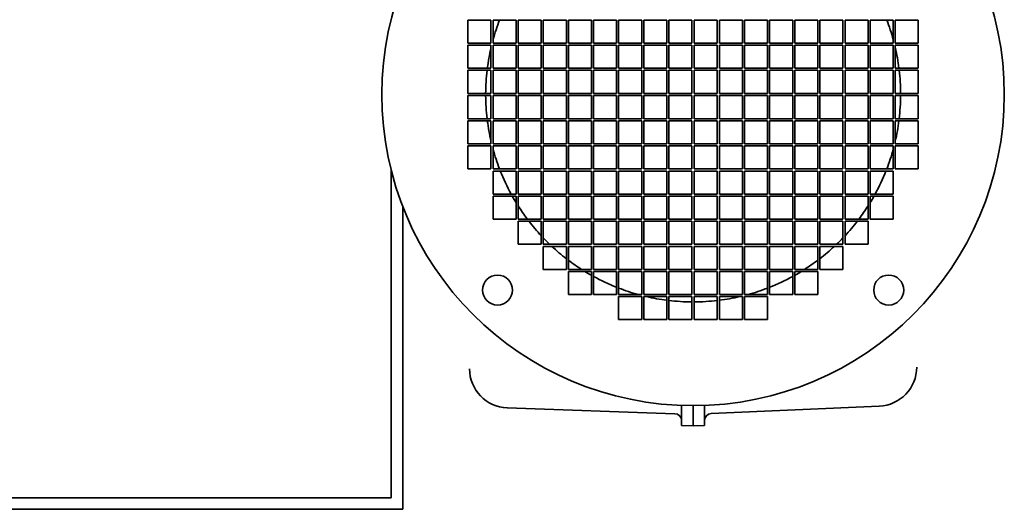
# Model space of a CAD drawing. Header units: millimetres. Extents: x 433 to 1247, y 119 to 1069.
# Tile 2 of 5: x 820 to 1247, y 119 to 331. Entities that reach past the tile are written whole.
import ezdxf

# ---------------------------------------------------------------- set-up
doc = ezdxf.new("R2010")
doc.units = ezdxf.units.MM
doc.header["$LTSCALE"] = 4
doc.layers.add('Krawędzie widoczne(ISO)', color=7, linetype='Continuous', lineweight=35, true_color=0x262659)

msp = doc.modelspace()

# ---------------------------------------------------------------- linework, layer by layer
at = {"layer": 'Krawędzie widoczne(ISO)'}
for p, q in [((1014.3, 321.12), (1014.3, 331.12)), ((1014.3, 331.12), (1024.3, 331.12)), ((1024.3, 331.12), (1024.3, 321.12)), ((1025.2, 321.12), (1025.2, 331.12)), ((1025.2, 331.12), (1035.2, 331.12)), ((1035.2, 331.12), (1035.2, 321.12)), ((1036.1, 321.12), (1036.1, 331.12)), ((1036.1, 331.12), (1046.1, 331.12)), ((1046.1, 331.12), (1046.1, 321.12)), ((1047, 321.12), (1047, 331.12)), ((1047, 331.12), (1057, 331.12)), ((1057, 331.12), (1057, 321.12)), ((1057.9, 321.12), (1057.9, 331.12)), ((1057.9, 331.12), (1067.9, 331.12)), ((1067.9, 331.12), (1067.9, 321.12)), ((1068.8, 321.12), (1068.8, 331.12)), ((1068.8, 331.12), (1078.8, 331.12)), ((1078.8, 331.12), (1078.8, 321.12)), ((1079.7, 321.12), (1079.7, 331.12)), ((1079.7, 331.12), (1089.7, 331.12)), ((1089.7, 331.12), (1089.7, 321.12)), ((1090.6, 321.12), (1090.6, 331.12)), ((1090.6, 331.12), (1100.6, 331.12)), ((1100.6, 331.12), (1100.6, 321.12)), ((1101.5, 321.12), (1101.5, 331.12)), ((1101.5, 331.12), (1111.5, 331.12)), ((1111.5, 331.12), (1111.5, 321.12)), ((1112.5, 321.12), (1112.5, 331.12)), ((1112.5, 331.12), (1122.5, 331.12)), ((1122.5, 331.12), (1122.5, 321.12)), ((1123.4, 321.12), (1123.4, 331.12)), ((1123.4, 331.12), (1133.4, 331.12)), ((1133.4, 331.12), (1133.4, 321.12)), ((1134.3, 321.12), (1134.3, 331.12)), ((1134.3, 331.12), (1144.3, 331.12)), ((1144.3, 331.12), (1144.3, 321.12)), ((1145.2, 321.12), (1145.2, 331.12)), ((1145.2, 331.12), (1155.2, 331.12)), ((1155.2, 331.12), (1155.2, 321.12)), ((1156.1, 321.12), (1156.1, 331.12)), ((1156.1, 331.12), (1166.1, 331.12)), ((1166.1, 331.12), (1166.1, 321.12)), ((1167, 321.12), (1167, 331.12)), ((1167, 331.12), (1177, 331.12)), ((1177, 331.12), (1177, 321.12)), ((1177.9, 321.12), (1177.9, 331.12)), ((1177.9, 331.12), (1187.9, 331.12)), ((1187.9, 331.12), (1187.9, 321.12)), ((1188.8, 321.12), (1188.8, 331.12)), ((1188.8, 331.12), (1198.8, 331.12)), ((1198.8, 331.12), (1198.8, 321.12)), ((1199.7, 321.12), (1199.7, 331.12)), ((1199.7, 331.12), (1209.7, 331.12)), ((1209.7, 331.12), (1209.7, 321.12)), ((1024.3, 321.12), (1014.3, 321.12)), ((1035.2, 321.12), (1025.2, 321.12)), ((1046.1, 321.12), (1036.1, 321.12)), ((1057, 321.12), (1047, 321.12)), ((1067.9, 321.12), (1057.9, 321.12)), ((1078.8, 321.12), (1068.8, 321.12)), ((1089.7, 321.12), (1079.7, 321.12)), ((1100.6, 321.12), (1090.6, 321.12)), ((1111.5, 321.12), (1101.5, 321.12)), ((1122.5, 321.12), (1112.5, 321.12)), ((1133.4, 321.12), (1123.4, 321.12)), ((1144.3, 321.12), (1134.3, 321.12)), ((1155.2, 321.12), (1145.2, 321.12)), ((1166.1, 321.12), (1156.1, 321.12)), ((1177, 321.12), (1167, 321.12)), ((1187.9, 321.12), (1177.9, 321.12)), ((1198.8, 321.12), (1188.8, 321.12)), ((1209.7, 321.12), (1199.7, 321.12)), ((1014.3, 310.22), (1014.3, 320.22)), ((1014.3, 320.22), (1024.3, 320.22)), ((1024.3, 320.22), (1024.3, 310.22)), ((1025.2, 310.22), (1025.2, 320.22)), ((1025.2, 320.22), (1035.2, 320.22)), ((1035.2, 320.22), (1035.2, 310.22)), ((1036.1, 310.22), (1036.1, 320.22)), ((1036.1, 320.22), (1046.1, 320.22)), ((1046.1, 320.22), (1046.1, 310.22)), ((1047, 310.22), (1047, 320.22)), ((1047, 320.22), (1057, 320.22)), ((1057, 320.22), (1057, 310.22)), ((1057.9, 310.22), (1057.9, 320.22)), ((1057.9, 320.22), (1067.9, 320.22)), ((1067.9, 320.22), (1067.9, 310.22)), ((1068.8, 310.22), (1068.8, 320.22)), ((1068.8, 320.22), (1078.8, 320.22)), ((1078.8, 320.22), (1078.8, 310.22)), ((1079.7, 310.22), (1079.7, 320.22)), ((1079.7, 320.22), (1089.7, 320.22)), ((1089.7, 320.22), (1089.7, 310.22)), ((1090.6, 310.22), (1090.6, 320.22)), ((1090.6, 320.22), (1100.6, 320.22)), ((1100.6, 320.22), (1100.6, 310.22)), ((1101.5, 310.22), (1101.5, 320.22)), ((1101.5, 320.22), (1111.5, 320.22)), ((1111.5, 320.22), (1111.5, 310.22)), ((1112.5, 310.22), (1112.5, 320.22)), ((1112.5, 320.22), (1122.5, 320.22)), ((1122.5, 320.22), (1122.5, 310.22)), ((1123.4, 310.22), (1123.4, 320.22)), ((1123.4, 320.22), (1133.4, 320.22)), ((1133.4, 320.22), (1133.4, 310.22)), ((1134.3, 310.22), (1134.3, 320.22)), ((1134.3, 320.22), (1144.3, 320.22)), ((1144.3, 320.22), (1144.3, 310.22)), ((1145.2, 310.22), (1145.2, 320.22)), ((1145.2, 320.22), (1155.2, 320.22)), ((1155.2, 320.22), (1155.2, 310.22)), ((1156.1, 310.22), (1156.1, 320.22)), ((1156.1, 320.22), (1166.1, 320.22)), ((1166.1, 320.22), (1166.1, 310.22)), ((1167, 310.22), (1167, 320.22)), ((1167, 320.22), (1177, 320.22)), ((1177, 320.22), (1177, 310.22)), ((1177.9, 310.22), (1177.9, 320.22)), ((1177.9, 320.22), (1187.9, 320.22)), ((1187.9, 320.22), (1187.9, 310.22)), ((1188.8, 310.22), (1188.8, 320.22)), ((1188.8, 320.22), (1198.8, 320.22)), ((1198.8, 320.22), (1198.8, 310.22)), ((1199.7, 320.22), (1209.7, 320.22)), ((1199.7, 310.22), (1199.7, 320.22)), ((1209.7, 320.22), (1209.7, 310.22)), ((1024.3, 310.22), (1014.3, 310.22)), ((1014.3, 299.32), (1014.3, 309.32)), ((1014.3, 309.32), (1024.3, 309.32)), ((1024.3, 309.32), (1024.3, 299.32)), ((1035.2, 310.22), (1025.2, 310.22)), ((1025.2, 299.32), (1025.2, 309.32)), ((1025.2, 309.32), (1035.2, 309.32)), ((1035.2, 309.32), (1035.2, 299.32)), ((1046.1, 310.22), (1036.1, 310.22)), ((1036.1, 299.32), (1036.1, 309.32)), ((1036.1, 309.32), (1046.1, 309.32)), ((1046.1, 309.32), (1046.1, 299.32)), ((1057, 310.22), (1047, 310.22)), ((1047, 299.32), (1047, 309.32)), ((1047, 309.32), (1057, 309.32)), ((1057, 309.32), (1057, 299.32)), ((1067.9, 310.22), (1057.9, 310.22)), ((1057.9, 299.32), (1057.9, 309.32)), ((1057.9, 309.32), (1067.9, 309.32)), ((1067.9, 309.32), (1067.9, 299.32)), ((1078.8, 310.22), (1068.8, 310.22)), ((1068.8, 299.32), (1068.8, 309.32)), ((1068.8, 309.32), (1078.8, 309.32)), ((1078.8, 309.32), (1078.8, 299.32)), ((1089.7, 310.22), (1079.7, 310.22)), ((1079.7, 299.32), (1079.7, 309.32)), ((1079.7, 309.32), (1089.7, 309.32)), ((1089.7, 309.32), (1089.7, 299.32)), ((1100.6, 310.22), (1090.6, 310.22)), ((1090.6, 299.32), (1090.6, 309.32)), ((1090.6, 309.32), (1100.6, 309.32)), ((1100.6, 309.32), (1100.6, 299.32)), ((1111.5, 310.22), (1101.5, 310.22)), ((1101.5, 299.32), (1101.5, 309.32)), ((1101.5, 309.32), (1111.5, 309.32)), ((1111.5, 309.32), (1111.5, 299.32)), ((1122.5, 310.22), (1112.5, 310.22)), ((1112.5, 299.32), (1112.5, 309.32)), ((1112.5, 309.32), (1122.5, 309.32)), ((1122.5, 309.32), (1122.5, 299.32)), ((1133.4, 310.22), (1123.4, 310.22)), ((1123.4, 299.32), (1123.4, 309.32)), ((1123.4, 309.32), (1133.4, 309.32)), ((1133.4, 309.32), (1133.4, 299.32)), ((1144.3, 310.22), (1134.3, 310.22)), ((1134.3, 309.32), (1144.3, 309.32)), ((1134.3, 299.32), (1134.3, 309.32)), ((1144.3, 309.32), (1144.3, 299.32)), ((1155.2, 310.22), (1145.2, 310.22)), ((1145.2, 299.32), (1145.2, 309.32)), ((1145.2, 309.32), (1155.2, 309.32)), ((1155.2, 309.32), (1155.2, 299.32)), ((1166.1, 310.22), (1156.1, 310.22)), ((1156.1, 309.32), (1166.1, 309.32)), ((1156.1, 299.32), (1156.1, 309.32)), ((1166.1, 309.32), (1166.1, 299.32)), ((1177, 310.22), (1167, 310.22)), ((1167, 299.32), (1167, 309.32)), ((1167, 309.32), (1177, 309.32)), ((1177, 309.32), (1177, 299.32)), ((1187.9, 310.22), (1177.9, 310.22)), ((1177.9, 299.32), (1177.9, 309.32)), ((1177.9, 309.32), (1187.9, 309.32)), ((1187.9, 309.32), (1187.9, 299.32)), ((1198.8, 310.22), (1188.8, 310.22)), ((1188.8, 299.32), (1188.8, 309.32)), ((1188.8, 309.32), (1198.8, 309.32)), ((1198.8, 309.32), (1198.8, 299.32)), ((1209.7, 310.22), (1199.7, 310.22)), ((1199.7, 309.32), (1209.7, 309.32)), ((1199.7, 299.32), (1199.7, 309.32)), ((1209.7, 309.32), (1209.7, 299.32)), ((1024.3, 299.32), (1014.3, 299.32)), ((1035.2, 299.32), (1025.2, 299.32)), ((1046.1, 299.32), (1036.1, 299.32)), ((1057, 299.32), (1047, 299.32)), ((1067.9, 299.32), (1057.9, 299.32)), ((1078.8, 299.32), (1068.8, 299.32)), ((1089.7, 299.32), (1079.7, 299.32)), ((1100.6, 299.32), (1090.6, 299.32)), ((1111.5, 299.32), (1101.5, 299.32)), ((1122.5, 299.32), (1112.5, 299.32)), ((1133.4, 299.32), (1123.4, 299.32)), ((1144.3, 299.32), (1134.3, 299.32)), ((1155.2, 299.32), (1145.2, 299.32)), ((1166.1, 299.32), (1156.1, 299.32)), ((1177, 299.32), (1167, 299.32)), ((1187.9, 299.32), (1177.9, 299.32)), ((1198.8, 299.32), (1188.8, 299.32)), ((1209.7, 299.32), (1199.7, 299.32)), ((1014.3, 288.32), (1014.3, 298.32)), ((1014.3, 298.32), (1024.3, 298.32)), ((1024.3, 298.32), (1024.3, 288.32)), ((1025.2, 298.32), (1035.2, 298.32)), ((1025.2, 288.32), (1025.2, 298.32)), ((1035.2, 298.32), (1035.2, 288.32)), ((1036.1, 298.32), (1046.1, 298.32)), ((1036.1, 288.32), (1036.1, 298.32)), ((1046.1, 298.32), (1046.1, 288.32)), ((1047, 298.32), (1057, 298.32)), ((1047, 288.32), (1047, 298.32)), ((1057, 298.32), (1057, 288.32)), ((1057.9, 288.32), (1057.9, 298.32)), ((1057.9, 298.32), (1067.9, 298.32)), ((1067.9, 298.32), (1067.9, 288.32)), ((1068.8, 298.32), (1078.8, 298.32)), ((1068.8, 288.32), (1068.8, 298.32)), ((1078.8, 298.32), (1078.8, 288.32)), ((1079.7, 288.32), (1079.7, 298.32)), ((1079.7, 298.32), (1089.7, 298.32)), ((1089.7, 298.32), (1089.7, 288.32)), ((1090.6, 298.32), (1100.6, 298.32)), ((1090.6, 288.32), (1090.6, 298.32)), ((1100.6, 298.32), (1100.6, 288.32)), ((1101.5, 298.32), (1111.5, 298.32)), ((1101.5, 288.32), (1101.5, 298.32)), ((1111.5, 298.32), (1111.5, 288.32)), ((1112.5, 288.32), (1112.5, 298.32)), ((1112.5, 298.32), (1122.5, 298.32)), ((1122.5, 298.32), (1122.5, 288.32)), ((1123.4, 288.32), (1123.4, 298.32)), ((1123.4, 298.32), (1133.4, 298.32)), ((1133.4, 298.32), (1133.4, 288.32)), ((1134.3, 288.32), (1134.3, 298.32)), ((1134.3, 298.32), (1144.3, 298.32)), ((1144.3, 298.32), (1144.3, 288.32)), ((1145.2, 288.32), (1145.2, 298.32)), ((1145.2, 298.32), (1155.2, 298.32)), ((1155.2, 298.32), (1155.2, 288.32)), ((1156.1, 288.32), (1156.1, 298.32)), ((1156.1, 298.32), (1166.1, 298.32)), ((1166.1, 298.32), (1166.1, 288.32)), ((1167, 288.32), (1167, 298.32)), ((1167, 298.32), (1177, 298.32)), ((1177, 298.32), (1177, 288.32)), ((1177.9, 288.32), (1177.9, 298.32)), ((1177.9, 298.32), (1187.9, 298.32)), ((1187.9, 298.32), (1187.9, 288.32)), ((1188.8, 288.32), (1188.8, 298.32)), ((1188.8, 298.32), (1198.8, 298.32)), ((1198.8, 298.32), (1198.8, 288.32)), ((1199.7, 288.32), (1199.7, 298.32)), ((1199.7, 298.32), (1209.7, 298.32)), ((1209.7, 298.32), (1209.7, 288.32)), ((1024.3, 288.32), (1014.3, 288.32)), ((1014.3, 277.42), (1014.3, 287.42)), ((1014.3, 287.42), (1024.3, 287.42)), ((1024.3, 287.42), (1024.3, 277.42)), ((1035.2, 288.32), (1025.2, 288.32)), ((1025.2, 287.42), (1035.2, 287.42)), ((1025.2, 277.42), (1025.2, 287.42)), ((1035.2, 287.42), (1035.2, 277.42)), ((1046.1, 288.32), (1036.1, 288.32)), ((1036.1, 277.42), (1036.1, 287.42)), ((1036.1, 287.42), (1046.1, 287.42)), ((1046.1, 287.42), (1046.1, 277.42)), ((1057, 288.32), (1047, 288.32)), ((1047, 287.42), (1057, 287.42)), ((1047, 277.42), (1047, 287.42)), ((1057, 287.42), (1057, 277.42)), ((1067.9, 288.32), (1057.9, 288.32)), ((1057.9, 287.42), (1067.9, 287.42)), ((1057.9, 277.42), (1057.9, 287.42)), ((1067.9, 287.42), (1067.9, 277.42)), ((1078.8, 288.32), (1068.8, 288.32)), ((1068.8, 287.42), (1078.8, 287.42)), ((1068.8, 277.42), (1068.8, 287.42)), ((1078.8, 287.42), (1078.8, 277.42)), ((1089.7, 288.32), (1079.7, 288.32)), ((1079.7, 277.42), (1079.7, 287.42)), ((1079.7, 287.42), (1089.7, 287.42)), ((1089.7, 287.42), (1089.7, 277.42)), ((1100.6, 288.32), (1090.6, 288.32)), ((1090.6, 287.42), (1100.6, 287.42)), ((1090.6, 277.42), (1090.6, 287.42)), ((1100.6, 287.42), (1100.6, 277.42)), ((1111.5, 288.32), (1101.5, 288.32)), ((1101.5, 287.42), (1111.5, 287.42)), ((1101.5, 277.42), (1101.5, 287.42)), ((1111.5, 287.42), (1111.5, 277.42)), ((1122.5, 288.32), (1112.5, 288.32)), ((1112.5, 277.42), (1112.5, 287.42)), ((1112.5, 287.42), (1122.5, 287.42)), ((1122.5, 287.42), (1122.5, 277.42)), ((1133.4, 288.32), (1123.4, 288.32)), ((1123.4, 277.42), (1123.4, 287.42)), ((1123.4, 287.42), (1133.4, 287.42)), ((1133.4, 287.42), (1133.4, 277.42)), ((1144.3, 288.32), (1134.3, 288.32)), ((1134.3, 277.42), (1134.3, 287.42)), ((1134.3, 287.42), (1144.3, 287.42)), ((1144.3, 287.42), (1144.3, 277.42)), ((1155.2, 288.32), (1145.2, 288.32)), ((1145.2, 277.42), (1145.2, 287.42)), ((1145.2, 287.42), (1155.2, 287.42)), ((1155.2, 287.42), (1155.2, 277.42)), ((1166.1, 288.32), (1156.1, 288.32)), ((1156.1, 277.42), (1156.1, 287.42)), ((1156.1, 287.42), (1166.1, 287.42)), ((1166.1, 287.42), (1166.1, 277.42)), ((1177, 288.32), (1167, 288.32)), ((1167, 277.42), (1167, 287.42)), ((1167, 287.42), (1177, 287.42)), ((1177, 287.42), (1177, 277.42)), ((1187.9, 288.32), (1177.9, 288.32)), ((1177.9, 277.42), (1177.9, 287.42)), ((1177.9, 287.42), (1187.9, 287.42)), ((1187.9, 287.42), (1187.9, 277.42)), ((1198.8, 288.32), (1188.8, 288.32)), ((1188.8, 277.42), (1188.8, 287.42)), ((1188.8, 287.42), (1198.8, 287.42)), ((1198.8, 287.42), (1198.8, 277.42)), ((1209.7, 288.32), (1199.7, 288.32)), ((1199.7, 277.42), (1199.7, 287.42)), ((1199.7, 287.42), (1209.7, 287.42)), ((1209.7, 287.42), (1209.7, 277.42)), ((1024.3, 277.42), (1014.3, 277.42)), ((1014.3, 266.52), (1014.3, 276.52)), ((1014.3, 276.52), (1024.3, 276.52)), ((1024.3, 276.52), (1024.3, 266.52)), ((1035.2, 277.42), (1025.2, 277.42)), ((1025.2, 266.52), (1025.2, 276.52)), ((1025.2, 276.52), (1035.2, 276.52)), ((1035.2, 276.52), (1035.2, 266.52)), ((1046.1, 277.42), (1036.1, 277.42)), ((1036.1, 266.52), (1036.1, 276.52)), ((1036.1, 276.52), (1046.1, 276.52)), ((1046.1, 276.52), (1046.1, 266.52)), ((1057, 277.42), (1047, 277.42)), ((1047, 266.52), (1047, 276.52)), ((1047, 276.52), (1057, 276.52)), ((1057, 276.52), (1057, 266.52)), ((1067.9, 277.42), (1057.9, 277.42)), ((1057.9, 276.52), (1067.9, 276.52)), ((1057.9, 266.52), (1057.9, 276.52)), ((1067.9, 276.52), (1067.9, 266.52)), ((1078.8, 277.42), (1068.8, 277.42)), ((1068.8, 276.52), (1078.8, 276.52)), ((1068.8, 266.52), (1068.8, 276.52)), ((1078.8, 276.52), (1078.8, 266.52)), ((1089.7, 277.42), (1079.7, 277.42)), ((1079.7, 266.52), (1079.7, 276.52)), ((1079.7, 276.52), (1089.7, 276.52)), ((1089.7, 276.52), (1089.7, 266.52)), ((1100.6, 277.42), (1090.6, 277.42)), ((1090.6, 276.52), (1100.6, 276.52)), ((1090.6, 266.52), (1090.6, 276.52)), ((1100.6, 276.52), (1100.6, 266.52)), ((1111.5, 277.42), (1101.5, 277.42)), ((1101.5, 276.52), (1111.5, 276.52)), ((1101.5, 266.52), (1101.5, 276.52)), ((1111.5, 276.52), (1111.5, 266.52)), ((1122.5, 277.42), (1112.5, 277.42)), ((1112.5, 266.52), (1112.5, 276.52)), ((1112.5, 276.52), (1122.5, 276.52)), ((1122.5, 276.52), (1122.5, 266.52)), ((1133.4, 277.42), (1123.4, 277.42)), ((1123.4, 276.52), (1133.4, 276.52)), ((1123.4, 266.52), (1123.4, 276.52)), ((1133.4, 276.52), (1133.4, 266.52)), ((1144.3, 277.42), (1134.3, 277.42)), ((1134.3, 276.52), (1144.3, 276.52)), ((1134.3, 266.52), (1134.3, 276.52)), ((1144.3, 276.52), (1144.3, 266.52)), ((1155.2, 277.42), (1145.2, 277.42)), ((1145.2, 276.52), (1155.2, 276.52)), ((1145.2, 266.52), (1145.2, 276.52)), ((1155.2, 276.52), (1155.2, 266.52)), ((1166.1, 277.42), (1156.1, 277.42)), ((1156.1, 266.52), (1156.1, 276.52)), ((1156.1, 276.52), (1166.1, 276.52)), ((1166.1, 276.52), (1166.1, 266.52)), ((1177, 277.42), (1167, 277.42)), ((1167, 266.52), (1167, 276.52)), ((1167, 276.52), (1177, 276.52)), ((1177, 276.52), (1177, 266.52)), ((1187.9, 277.42), (1177.9, 277.42)), ((1177.9, 266.52), (1177.9, 276.52)), ((1177.9, 276.52), (1187.9, 276.52)), ((1187.9, 276.52), (1187.9, 266.52)), ((1198.8, 277.42), (1188.8, 277.42)), ((1188.8, 266.52), (1188.8, 276.52)), ((1188.8, 276.52), (1198.8, 276.52)), ((1198.8, 276.52), (1198.8, 266.52)), ((1209.7, 277.42), (1199.7, 277.42)), ((1199.7, 276.52), (1209.7, 276.52)), ((1199.7, 266.52), (1199.7, 276.52)), ((1209.7, 276.52), (1209.7, 266.52)), ((981, 266.2), (981, 179.41)), ((1024.3, 266.52), (1014.3, 266.52)), ((1035.2, 266.52), (1025.2, 266.52)), ((1025.2, 255.62), (1025.2, 265.62)), ((1025.2, 265.62), (1035.2, 265.62)), ((1035.2, 265.62), (1035.2, 255.62)), ((1046.1, 266.52), (1036.1, 266.52)), ((1036.1, 255.62), (1036.1, 265.62)), ((1036.1, 265.62), (1046.1, 265.62)), ((1046.1, 265.62), (1046.1, 255.62)), ((1057, 266.52), (1047, 266.52)), ((1047, 265.62), (1057, 265.62)), ((1047, 255.62), (1047, 265.62)), ((1057, 265.62), (1057, 255.62)), ((1067.9, 266.52), (1057.9, 266.52)), ((1057.9, 265.62), (1067.9, 265.62)), ((1057.9, 255.62), (1057.9, 265.62)), ((1067.9, 265.62), (1067.9, 255.62)), ((1078.8, 266.52), (1068.8, 266.52)), ((1068.8, 265.62), (1078.8, 265.62)), ((1068.8, 255.62), (1068.8, 265.62)), ((1078.8, 265.62), (1078.8, 255.62)), ((1089.7, 266.52), (1079.7, 266.52)), ((1079.7, 255.62), (1079.7, 265.62)), ((1079.7, 265.62), (1089.7, 265.62)), ((1089.7, 265.62), (1089.7, 255.62)), ((1100.6, 266.52), (1090.6, 266.52)), ((1090.6, 265.62), (1100.6, 265.62)), ((1090.6, 255.62), (1090.6, 265.62)), ((1100.6, 265.62), (1100.6, 255.62)), ((1111.5, 266.52), (1101.5, 266.52)), ((1101.5, 265.62), (1111.5, 265.62)), ((1101.5, 255.62), (1101.5, 265.62)), ((1111.5, 265.62), (1111.5, 255.62)), ((1122.5, 266.52), (1112.5, 266.52)), ((1112.5, 255.62), (1112.5, 265.62)), ((1112.5, 265.62), (1122.5, 265.62)), ((1122.5, 265.62), (1122.5, 255.62)), ((1133.4, 266.52), (1123.4, 266.52)), ((1123.4, 255.62), (1123.4, 265.62)), ((1123.4, 265.62), (1133.4, 265.62)), ((1133.4, 265.62), (1133.4, 255.62)), ((1144.3, 266.52), (1134.3, 266.52)), ((1134.3, 255.62), (1134.3, 265.62)), ((1134.3, 265.62), (1144.3, 265.62)), ((1144.3, 265.62), (1144.3, 255.62)), ((1155.2, 266.52), (1145.2, 266.52)), ((1145.2, 255.62), (1145.2, 265.62)), ((1145.2, 265.62), (1155.2, 265.62)), ((1155.2, 265.62), (1155.2, 255.62)), ((1166.1, 266.52), (1156.1, 266.52)), ((1156.1, 255.62), (1156.1, 265.62)), ((1156.1, 265.62), (1166.1, 265.62)), ((1166.1, 265.62), (1166.1, 255.62)), ((1177, 266.52), (1167, 266.52)), ((1167, 255.62), (1167, 265.62)), ((1167, 265.62), (1177, 265.62)), ((1177, 265.62), (1177, 255.62)), ((1187.9, 266.52), (1177.9, 266.52)), ((1177.9, 255.62), (1177.9, 265.62)), ((1177.9, 265.62), (1187.9, 265.62)), ((1187.9, 265.62), (1187.9, 255.62)), ((1198.8, 266.52), (1188.8, 266.52)), ((1188.8, 255.62), (1188.8, 265.62)), ((1188.8, 265.62), (1198.8, 265.62)), ((1198.8, 265.62), (1198.8, 255.62)), ((1209.7, 266.52), (1199.7, 266.52)), ((1035.2, 255.62), (1025.2, 255.62)), ((1025.2, 244.72), (1025.2, 254.72)), ((1025.2, 254.72), (1035.2, 254.72)), ((1035.2, 254.72), (1035.2, 244.72)), ((1046.1, 255.62), (1036.1, 255.62)), ((1036.1, 244.72), (1036.1, 254.72)), ((1036.1, 254.72), (1046.1, 254.72)), ((1046.1, 254.72), (1046.1, 244.72)), ((1057, 255.62), (1047, 255.62)), ((1047, 254.72), (1057, 254.72)), ((1047, 244.72), (1047, 254.72)), ((1057, 254.72), (1057, 244.72)), ((1067.9, 255.62), (1057.9, 255.62)), ((1057.9, 244.72), (1057.9, 254.72)), ((1057.9, 254.72), (1067.9, 254.72)), ((1067.9, 254.72), (1067.9, 244.72)), ((1078.8, 255.62), (1068.8, 255.62)), ((1068.8, 254.72), (1078.8, 254.72)), ((1068.8, 244.72), (1068.8, 254.72)), ((1078.8, 254.72), (1078.8, 244.72)), ((1089.7, 255.62), (1079.7, 255.62)), ((1079.7, 254.72), (1089.7, 254.72)), ((1079.7, 244.72), (1079.7, 254.72)), ((1089.7, 254.72), (1089.7, 244.72)), ((1100.6, 255.62), (1090.6, 255.62)), ((1090.6, 254.72), (1100.6, 254.72)), ((1090.6, 244.72), (1090.6, 254.72)), ((1100.6, 254.72), (1100.6, 244.72)), ((1111.5, 255.62), (1101.5, 255.62)), ((1101.5, 254.72), (1111.5, 254.72)), ((1101.5, 244.72), (1101.5, 254.72)), ((1111.5, 254.72), (1111.5, 244.72)), ((1122.5, 255.62), (1112.5, 255.62)), ((1112.5, 244.72), (1112.5, 254.72)), ((1112.5, 254.72), (1122.5, 254.72)), ((1122.5, 254.72), (1122.5, 244.72)), ((1133.4, 255.62), (1123.4, 255.62)), ((1123.4, 244.72), (1123.4, 254.72)), ((1123.4, 254.72), (1133.4, 254.72)), ((1133.4, 254.72), (1133.4, 244.72)), ((1144.3, 255.62), (1134.3, 255.62)), ((1134.3, 244.72), (1134.3, 254.72)), ((1134.3, 254.72), (1144.3, 254.72)), ((1144.3, 254.72), (1144.3, 244.72)), ((1155.2, 255.62), (1145.2, 255.62)), ((1145.2, 244.72), (1145.2, 254.72)), ((1145.2, 254.72), (1155.2, 254.72)), ((1155.2, 254.72), (1155.2, 244.72)), ((1166.1, 255.62), (1156.1, 255.62)), ((1156.1, 254.72), (1166.1, 254.72)), ((1156.1, 244.72), (1156.1, 254.72)), ((1166.1, 254.72), (1166.1, 244.72)), ((1177, 255.62), (1167, 255.62)), ((1167, 254.72), (1177, 254.72)), ((1167, 244.72), (1167, 254.72)), ((1177, 254.72), (1177, 244.72)), ((1187.9, 255.62), (1177.9, 255.62)), ((1177.9, 244.72), (1177.9, 254.72)), ((1177.9, 254.72), (1187.9, 254.72)), ((1187.9, 254.72), (1187.9, 244.72)), ((1198.8, 255.62), (1188.8, 255.62)), ((1188.8, 244.72), (1188.8, 254.72)), ((1188.8, 254.72), (1198.8, 254.72)), ((1198.8, 254.72), (1198.8, 244.72)), ((986, 250.35), (986, 179.41)), ((1035.2, 244.72), (1025.2, 244.72)), ((1046.1, 244.72), (1036.1, 244.72)), ((1036.1, 243.82), (1046.1, 243.82)), ((1036.1, 233.82), (1036.1, 243.82)), ((1046.1, 243.82), (1046.1, 233.82)), ((1057, 244.72), (1047, 244.72)), ((1047, 243.82), (1057, 243.82)), ((1047, 233.82), (1047, 243.82)), ((1057, 243.82), (1057, 233.82)), ((1067.9, 244.72), (1057.9, 244.72)), ((1057.9, 233.82), (1057.9, 243.82)), ((1057.9, 243.82), (1067.9, 243.82)), ((1067.9, 243.82), (1067.9, 233.82)), ((1078.8, 244.72), (1068.8, 244.72)), ((1068.8, 243.82), (1078.8, 243.82)), ((1068.8, 233.82), (1068.8, 243.82)), ((1078.8, 243.82), (1078.8, 233.82)), ((1089.7, 244.72), (1079.7, 244.72)), ((1079.7, 243.82), (1089.7, 243.82)), ((1079.7, 233.82), (1079.7, 243.82)), ((1089.7, 243.82), (1089.7, 233.82)), ((1100.6, 244.72), (1090.6, 244.72)), ((1090.6, 243.82), (1100.6, 243.82)), ((1090.6, 233.82), (1090.6, 243.82)), ((1100.6, 243.82), (1100.6, 233.82)), ((1111.5, 244.72), (1101.5, 244.72)), ((1101.5, 243.82), (1111.5, 243.82)), ((1101.5, 233.82), (1101.5, 243.82)), ((1111.5, 243.82), (1111.5, 233.82)), ((1122.5, 244.72), (1112.5, 244.72)), ((1112.5, 233.82), (1112.5, 243.82)), ((1112.5, 243.82), (1122.5, 243.82)), ((1122.5, 243.82), (1122.5, 233.82)), ((1133.4, 244.72), (1123.4, 244.72)), ((1123.4, 233.82), (1123.4, 243.82)), ((1123.4, 243.82), (1133.4, 243.82)), ((1133.4, 243.82), (1133.4, 233.82)), ((1144.3, 244.72), (1134.3, 244.72)), ((1134.3, 243.82), (1144.3, 243.82)), ((1134.3, 233.82), (1134.3, 243.82)), ((1144.3, 243.82), (1144.3, 233.82)), ((1155.2, 244.72), (1145.2, 244.72)), ((1145.2, 233.82), (1145.2, 243.82)), ((1145.2, 243.82), (1155.2, 243.82)), ((1155.2, 243.82), (1155.2, 233.82)), ((1166.1, 244.72), (1156.1, 244.72)), ((1156.1, 233.82), (1156.1, 243.82)), ((1156.1, 243.82), (1166.1, 243.82)), ((1166.1, 243.82), (1166.1, 233.82)), ((1177, 244.72), (1167, 244.72)), ((1167, 233.82), (1167, 243.82)), ((1167, 243.82), (1177, 243.82)), ((1177, 243.82), (1177, 233.82)), ((1187.9, 244.72), (1177.9, 244.72)), ((1177.9, 233.82), (1177.9, 243.82)), ((1177.9, 243.82), (1187.9, 243.82)), ((1187.9, 243.82), (1187.9, 233.82)), ((1198.8, 244.72), (1188.8, 244.72)), ((1046.1, 233.82), (1036.1, 233.82)), ((1057, 233.82), (1047, 233.82)), ((1047, 232.92), (1057, 232.92)), ((1047, 222.92), (1047, 232.92)), ((1057, 232.92), (1057, 222.92)), ((1067.9, 233.82), (1057.9, 233.82)), ((1057.9, 232.92), (1067.9, 232.92)), ((1057.9, 222.92), (1057.9, 232.92)), ((1067.9, 232.92), (1067.9, 222.92)), ((1078.8, 233.82), (1068.8, 233.82)), ((1068.8, 232.92), (1078.8, 232.92)), ((1068.8, 222.92), (1068.8, 232.92)), ((1078.8, 232.92), (1078.8, 222.92)), ((1089.7, 233.82), (1079.7, 233.82)), ((1079.7, 232.92), (1089.7, 232.92)), ((1079.7, 222.92), (1079.7, 232.92)), ((1089.7, 232.92), (1089.7, 222.92)), ((1100.6, 233.82), (1090.6, 233.82)), ((1090.6, 232.92), (1100.6, 232.92)), ((1090.6, 222.92), (1090.6, 232.92)), ((1100.6, 232.92), (1100.6, 222.92)), ((1111.5, 233.82), (1101.5, 233.82)), ((1101.5, 232.92), (1111.5, 232.92)), ((1101.5, 222.92), (1101.5, 232.92)), ((1111.5, 232.92), (1111.5, 222.92)), ((1122.5, 233.82), (1112.5, 233.82)), ((1112.5, 222.92), (1112.5, 232.92)), ((1112.5, 232.92), (1122.5, 232.92)), ((1122.5, 232.92), (1122.5, 222.92)), ((1133.4, 233.82), (1123.4, 233.82)), ((1123.4, 232.92), (1133.4, 232.92)), ((1123.4, 222.92), (1123.4, 232.92)), ((1133.4, 232.92), (1133.4, 222.92)), ((1144.3, 233.82), (1134.3, 233.82)), ((1134.3, 232.92), (1144.3, 232.92)), ((1134.3, 222.92), (1134.3, 232.92)), ((1144.3, 232.92), (1144.3, 222.92)), ((1155.2, 233.82), (1145.2, 233.82)), ((1145.2, 222.92), (1145.2, 232.92)), ((1145.2, 232.92), (1155.2, 232.92)), ((1155.2, 232.92), (1155.2, 222.92)), ((1166.1, 233.82), (1156.1, 233.82)), ((1156.1, 232.92), (1166.1, 232.92)), ((1156.1, 222.92), (1156.1, 232.92)), ((1166.1, 232.92), (1166.1, 222.92)), ((1177, 233.82), (1167, 233.82)), ((1167, 222.92), (1167, 232.92)), ((1167, 232.92), (1177, 232.92)), ((1177, 232.92), (1177, 222.92)), ((1187.9, 233.82), (1177.9, 233.82)), ((1057, 222.92), (1047, 222.92)), ((1067.9, 222.92), (1057.9, 222.92)), ((1078.8, 222.92), (1068.8, 222.92)), ((1089.7, 222.92), (1079.7, 222.92)), ((1100.6, 222.92), (1090.6, 222.92)), ((1111.5, 222.92), (1101.5, 222.92)), ((1122.5, 222.92), (1112.5, 222.92)), ((1133.4, 222.92), (1123.4, 222.92)), ((1144.3, 222.92), (1134.3, 222.92)), ((1155.2, 222.92), (1145.2, 222.92)), ((1166.1, 222.92), (1156.1, 222.92)), ((1177, 222.92), (1167, 222.92)), ((1057.9, 222.02), (1067.9, 222.02)), ((1057.9, 212.02), (1057.9, 222.02)), ((1067.9, 222.02), (1067.9, 212.02)), ((1068.8, 222.02), (1078.8, 222.02)), ((1068.8, 212.02), (1068.8, 222.02)), ((1078.8, 222.02), (1078.8, 212.02)), ((1079.7, 212.02), (1079.7, 222.02)), ((1079.7, 222.02), (1089.7, 222.02)), ((1089.7, 222.02), (1089.7, 212.02)), ((1090.6, 222.02), (1100.6, 222.02)), ((1090.6, 212.02), (1090.6, 222.02)), ((1100.6, 222.02), (1100.6, 212.02)), ((1101.5, 222.02), (1111.5, 222.02)), ((1101.5, 212.02), (1101.5, 222.02)), ((1111.5, 222.02), (1111.5, 212.02)), ((1112.5, 212.02), (1112.5, 222.02)), ((1112.5, 222.02), (1122.5, 222.02)), ((1122.5, 222.02), (1122.5, 212.02)), ((1123.4, 212.02), (1123.4, 222.02)), ((1123.4, 222.02), (1133.4, 222.02)), ((1133.4, 222.02), (1133.4, 212.02)), ((1134.3, 222.02), (1144.3, 222.02)), ((1134.3, 212.02), (1134.3, 222.02)), ((1144.3, 222.02), (1144.3, 212.02)), ((1145.2, 212.02), (1145.2, 222.02)), ((1145.2, 222.02), (1155.2, 222.02)), ((1155.2, 222.02), (1155.2, 212.02)), ((1156.1, 212.02), (1156.1, 222.02)), ((1156.1, 222.02), (1166.1, 222.02)), ((1166.1, 222.02), (1166.1, 212.02)), ((1067.9, 212.02), (1057.9, 212.02)), ((1078.8, 212.02), (1068.8, 212.02)), ((1089.7, 212.02), (1079.7, 212.02)), ((1079.7, 201.12), (1079.7, 211.12)), ((1079.7, 211.12), (1089.7, 211.12)), ((1089.7, 211.12), (1089.7, 201.12)), ((1100.6, 212.02), (1090.6, 212.02)), ((1090.6, 211.12), (1100.6, 211.12)), ((1090.6, 201.12), (1090.6, 211.12)), ((1100.6, 211.12), (1100.6, 201.12)), ((1111.5, 212.02), (1101.5, 212.02)), ((1101.5, 211.12), (1111.5, 211.12)), ((1101.5, 201.12), (1101.5, 211.12)), ((1111.5, 211.12), (1111.5, 201.12)), ((1122.5, 212.02), (1112.5, 212.02)), ((1112.5, 201.12), (1112.5, 211.12)), ((1112.5, 211.12), (1122.5, 211.12)), ((1122.5, 211.12), (1122.5, 201.12)), ((1133.4, 212.02), (1123.4, 212.02)), ((1123.4, 201.12), (1123.4, 211.12)), ((1123.4, 211.12), (1133.4, 211.12)), ((1133.4, 211.12), (1133.4, 201.12)), ((1144.3, 212.02), (1134.3, 212.02)), ((1134.3, 211.12), (1144.3, 211.12)), ((1134.3, 201.12), (1134.3, 211.12)), ((1144.3, 211.12), (1144.3, 201.12)), ((1155.2, 212.02), (1145.2, 212.02)), ((1166.1, 212.02), (1156.1, 212.02)), ((1089.7, 201.12), (1079.7, 201.12)), ((1100.6, 201.12), (1090.6, 201.12)), ((1111.5, 201.12), (1101.5, 201.12)), ((1122.5, 201.12), (1112.5, 201.12)), ((1133.4, 201.12), (1123.4, 201.12)), ((1144.3, 201.12), (1134.3, 201.12)), ((981, 178.23), (981, 179.41)), ((986, 179.41), (986, 178.23)), ((981, 178.23), (981, 123.82)), ((986, 178.23), (986, 118.82)), ((1031.4, 162.84), (1104.1, 160.31)), ((1107, 163.91), (1107, 155.2)), ((1112, 155.03), (1112, 163.82)), ((1117, 155.2), (1117, 163.91)), ((1192.74, 163.55), (1119.87, 160.37)), ((1107, 155.2), (1112, 155.03)), ((1117, 155.2), (1112, 155.03)), ((981, 123.82), (571, 123.82)), ((566, 118.82), (986, 118.82))]:
    msp.add_line(p, q, dxfattribs=at)
for centre, radius in [((1112, 298.82), 135), ((1027.14, 213.97), 6.5), ((1196.85, 213.97), 6.5)]:
    msp.add_circle(centre, radius, dxfattribs=at)
for centre, radius, start, end in [((1112, 298.82), 90, 158.968, 164.6755), ((1112.1, 298.92), 89.9, 15.3331, 20.9882), ((1112, 298.82), 90, 167.019, 172.723), ((1112.1, 298.92), 89.9, 7.2209, 12.9883), ((1112, 298.82), 90, 173.3002, 179.6817), ((1112.1, 298.92), 89.9, 0.2549, 6.6431), ((1112, 298.82), 90, 180.3183, 186.6998), ((1112, 298.82), 90, 353.3002, 359.6817), ((1112, 298.82), 90, 187.277, 192.981), ((1112, 298.82), 90, 347.019, 352.723), ((1112, 298.82), 90, 195.3245, 201.032), ((1112, 298.82), 90, 338.968, 344.6755), ((1112, 298.82), 90, 201.6471, 208.6854), ((1112, 298.82), 90, 331.3146, 338.3529), ((1112, 298.82), 90, 209.3406, 211.4239), ((1112, 298.82), 90, 328.5761, 330.6594), ((1112, 298.82), 90, 212.5062, 216.9495), ((1112, 298.82), 90, 323.0505, 327.4938), ((1112, 298.82), 90, 217.6699, 222.927), ((1112, 298.82), 90, 317.073, 322.3301), ((1112, 298.82), 90, 223.7617, 226.2383), ((1112, 298.82), 90, 313.7617, 316.2383), ((1112, 298.82), 90, 227.073, 232.3301), ((1112, 298.82), 90, 307.6699, 312.927), ((1112, 298.82), 90, 233.0505, 237.4938), ((1112, 298.82), 90, 302.5062, 306.9495), ((1112, 298.82), 90, 238.5761, 240.6594), ((1112, 298.82), 90, 241.3146, 248.3529), ((1112, 298.82), 90, 291.6471, 298.6854), ((1112, 298.82), 90, 299.3406, 301.4239), ((1112, 298.82), 90, 248.968, 254.6755), ((1112, 298.82), 90, 285.3245, 291.032), ((1112, 298.82), 90, 257.019, 262.723), ((1112, 298.82), 90, 263.3002, 269.6817), ((1112, 298.82), 90, 270.3183, 276.6998), ((1112, 298.82), 90, 277.277, 282.981), ((1032, 179.83), 17, 180, 268), ((1192, 180.54), 17, 272.5, 0), ((1104, 157.31), 3, 0, 88), ((1120, 157.38), 3, 92.5, 180)]:
    msp.add_arc(centre, radius, start, end, dxfattribs=at)

doc.saveas('drawing.dxf')
